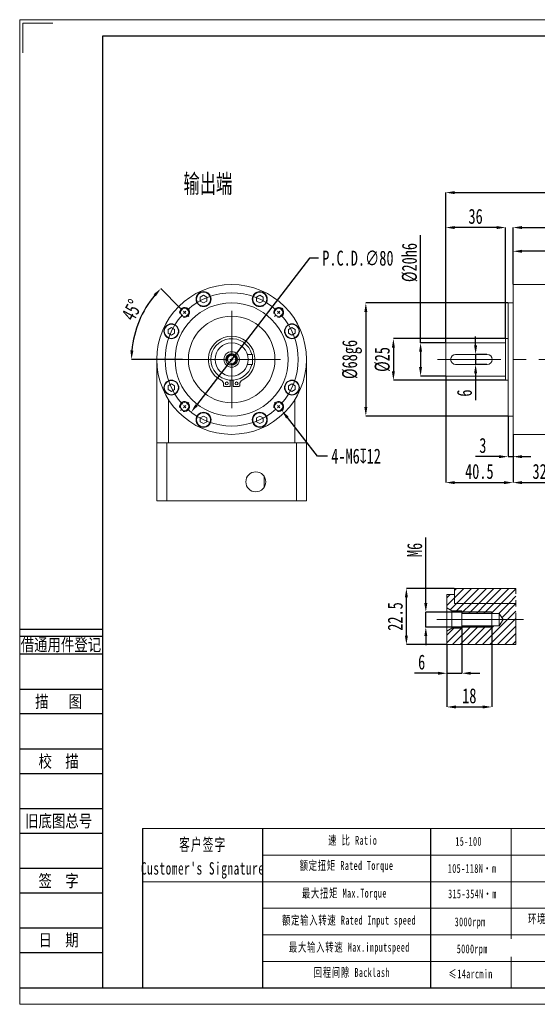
# Model space of a CAD drawing. Header units: millimetres. Extents: x 0 to 279, y 0 to 197.
# Tile 1 of 4: x 0 to 104, y 0 to 197. Entities that reach past the tile are written whole.
import ezdxf
from ezdxf.enums import TextEntityAlignment as Align

# ---------------------------------------------------------------- set-up
doc = ezdxf.new("R2010")
doc.units = ezdxf.units.MM
for name, pattern in [('CENTER2', [28.575, 19.05, -3.175, 3.175, -3.175]), ('CENTERX2', [20.32, 12.7, -2.54, 2.54, -2.54]), ('PHANTOM', [12.7, 6.35, -1.27, 1.27, -1.27, 1.27, -1.27])]:
    doc.linetypes.add(name, pattern=pattern)
for name, color, linetype in [('2细线层', 4, 'Continuous'), ('3中心线层', 1, 'CENTER2'), ('6文字层', 3, 'Continuous'), ('7标注层', 4, 'Continuous')]:
    doc.layers.add(name, color=color, linetype=linetype)
doc.layers.add('SLD-0', color=7, linetype='Continuous', lineweight=18)
doc.layers.add('图框_外框线', color=7, linetype='Continuous', lineweight=18)
doc.styles.add('SLDTEXTSTYLE0', font='TXT', dxfattribs={"width": 0.7, "bigfont": 'bigfont'})
doc.styles.add('SLDTEXTSTYLE1', font='TXT', dxfattribs={"width": 0.7})
doc.styles.add('宋体', font='txt', dxfattribs={"width": 0.8})
doc.styles.add('标准', font='txt', dxfattribs={"width": 0.667})
doc.dimstyles.new('SLDDIMSTYLE0', dxfattribs={"dimtxt": 3, "dimasz": 1.8, "dimexe": 0, "dimexo": 0.0625, "dimgap": 0.75, "dimtad": 0, "dimtih": 1, "dimtoh": 1, "dimlfac": 3, "dimrnd": 1e-09, "dimzin": 12, "dimdsep": 46, "dimtxsty": 'SLDTEXTSTYLE1', "dimsah": 1, "dimcen": 0, "dimadec": 0, "dimazin": 3, "dimtfac": 1, "dimtofl": 0, "dimtmove": 0, "dimatfit": 3, "dimfxl": 1, "dimfrac": 2, "dimtolj": 1, "dimtzin": 12, "dimarcsym": 0})
doc.dimstyles.new('SLDDIMSTYLE1', dxfattribs={"dimtxt": 3, "dimasz": 1.8, "dimexe": 0, "dimexo": 0.0625, "dimgap": 0.75, "dimtad": 1, "dimdec": 4, "dimlfac": 3, "dimzin": 12, "dimdsep": 46, "dimtxsty": 'SLDTEXTSTYLE1', "dimsah": 1, "dimcen": 0.09, "dimazin": 3, "dimtfac": 1, "dimtofl": 0, "dimtmove": 0, "dimatfit": 3, "dimfxl": 1, "dimfrac": 2, "dimtolj": 1, "dimtzin": 12, "dimarcsym": 0})
doc.dimstyles.new('SLDDIMSTYLE11', dxfattribs={"dimtxt": 3, "dimasz": 1.8, "dimexe": 0, "dimexo": 0.0625, "dimgap": 0.75, "dimtad": 1, "dimlfac": 2, "dimrnd": 1e-09, "dimzin": 12, "dimdsep": 46, "dimtxsty": 'SLDTEXTSTYLE1', "dimsah": 1, "dimcen": 0.09, "dimadec": 0, "dimazin": 3, "dimtfac": 1, "dimtmove": 0, "dimatfit": 0, "dimfxl": 1, "dimfrac": 2, "dimtolj": 1, "dimtzin": 12, "dimarcsym": 0})
doc.dimstyles.new('SLDDIMSTYLE12', dxfattribs={"dimtxt": 3, "dimasz": 1.8, "dimexe": 0, "dimexo": 0.0625, "dimgap": 0.75, "dimtad": 1, "dimlfac": 2, "dimrnd": 1e-09, "dimzin": 12, "dimdsep": 46, "dimtxsty": 'SLDTEXTSTYLE1', "dimsah": 1, "dimcen": 0.09, "dimadec": 0, "dimazin": 3, "dimtfac": 1, "dimtofl": 0, "dimtmove": 0, "dimatfit": 3, "dimfxl": 1, "dimfrac": 2, "dimtolj": 1, "dimtzin": 12, "dimarcsym": 0})
doc.dimstyles.new('SLDDIMSTYLE2', dxfattribs={"dimtxt": 3, "dimasz": 1.8, "dimexe": 0, "dimexo": 0.0625, "dimgap": 0.75, "dimtad": 0, "dimtih": 1, "dimtoh": 1, "dimlfac": 3, "dimrnd": 1e-09, "dimzin": 12, "dimdsep": 46, "dimtxsty": 'SLDTEXTSTYLE1', "dimsah": 1, "dimcen": 0, "dimadec": 0, "dimazin": 3, "dimtfac": 1, "dimtofl": 0, "dimtmove": 0, "dimatfit": 3, "dimfxl": 1, "dimfrac": 2, "dimtolj": 1, "dimtzin": 12, "dimarcsym": 0})
doc.dimstyles.new('SLDDIMSTYLE3', dxfattribs={"dimtxt": 3, "dimasz": 1.8, "dimexe": 0, "dimexo": 0.0625, "dimgap": 0.75, "dimtad": 1, "dimlfac": 3, "dimrnd": 1e-09, "dimzin": 12, "dimdsep": 46, "dimtxsty": 'SLDTEXTSTYLE1', "dimsah": 1, "dimcen": 0.09, "dimadec": 0, "dimazin": 3, "dimtfac": 1, "dimtofl": 0, "dimtmove": 0, "dimatfit": 3, "dimfxl": 1, "dimfrac": 2, "dimtolj": 1, "dimtzin": 12, "dimarcsym": 0})
doc.dimstyles.new('SLDDIMSTYLE4', dxfattribs={"dimtxt": 3, "dimasz": 1.8, "dimexe": 0, "dimexo": 0.0625, "dimgap": 0.75, "dimtad": 1, "dimlfac": 3, "dimrnd": 1e-09, "dimzin": 12, "dimdsep": 46, "dimtxsty": 'SLDTEXTSTYLE1', "dimsah": 1, "dimcen": 0.09, "dimadec": 0, "dimazin": 3, "dimtfac": 1, "dimtofl": 0, "dimtmove": 0, "dimatfit": 3, "dimfxl": 1, "dimfrac": 2, "dimtolj": 1, "dimarcsym": 0})
doc.dimstyles.new('SLDDIMSTYLE5', dxfattribs={"dimtxt": 3, "dimasz": 1.8, "dimexe": 0, "dimexo": 0.0625, "dimgap": 0.75, "dimtad": 1, "dimlfac": 3, "dimrnd": 1e-09, "dimzin": 12, "dimdsep": 46, "dimtxsty": 'SLDTEXTSTYLE1', "dimsah": 1, "dimcen": 0.09, "dimadec": 0, "dimazin": 3, "dimtfac": 1, "dimtofl": 0, "dimtmove": 0, "dimatfit": 3, "dimfxl": 1, "dimfrac": 2, "dimtolj": 1, "dimarcsym": 0})
doc.dimstyles.new('SLDDIMSTYLE6', dxfattribs={"dimtxt": 3, "dimasz": 1.8, "dimexe": 0, "dimexo": 0.0625, "dimgap": 0.75, "dimtad": 1, "dimlfac": 3, "dimrnd": 1e-09, "dimzin": 12, "dimdsep": 46, "dimtxsty": 'SLDTEXTSTYLE1', "dimsah": 1, "dimcen": 0.09, "dimadec": 0, "dimazin": 3, "dimtfac": 1, "dimtmove": 0, "dimatfit": 0, "dimfxl": 1, "dimfrac": 2, "dimtolj": 1, "dimtzin": 12, "dimarcsym": 0})

# ---------------------------------------------------------------- blocks, each defined once
blk = doc.blocks.new('*D63')
at = {"layer": '6文字层', "color": 0, "lineweight": -2}
for p, q in [((59.68, 109.77), (53.64, 117.48)), ((61.69, 109.77), (59.68, 109.77))]:
    blk.add_line(p, q, dxfattribs=at)
at = {"layer": '6文字层', "color": 0}
blk.add_solid([(53.87, 117.66), (53.4, 117.29), (52.53, 118.9)], dxfattribs=at)
at = {"layer": 'Defpoints', "color": 0}
for p in [(51.29, 120.47), (52.53, 118.9)]:
    blk.add_point(p, dxfattribs=at)
at = {"layer": '6文字层', "color": 0, "insert": (62.44, 111.27), "char_height": 3, "attachment_point": 1, "style": 'SLDTEXTSTYLE1'}
blk.add_mtext('\\A1;4-M6{\\fGDT;x}12', dxfattribs=at)
blk = doc.blocks.new('*D64')
at = {"layer": '6文字层', "color": 0, "lineweight": -2}
for p, q in [((32.19, 139.41), (28.29, 143.3)), ((32.66, 129.11), (22.41, 129.11))]:
    blk.add_line(p, q, dxfattribs=at)
blk.add_arc((42.48, 129.11), 20.07, 140.1399, 174.8601, dxfattribs=at)
at = {"layer": '6文字层', "color": 0}
for points in [[(27.3, 141.77), (26.85, 142.18), (28.29, 143.3)], [(22.19, 130.92), (22.79, 130.9), (22.41, 129.11)]]:
    blk.add_solid(points, dxfattribs=at)
at = {"layer": 'Defpoints', "color": 0}
for p in [(32.23, 139.36), (33.88, 137.71), (23.09, 134.31), (32.72, 129.11), (52.24, 129.11)]:
    blk.add_point(p, dxfattribs=at)
at = {"layer": '6文字层', "color": 0, "insert": (20.24, 137.99), "char_height": 3, "attachment_point": 1, "rotation": 62.3678, "style": 'SLDTEXTSTYLE1'}
blk.add_mtext('\\A1;45%%d', dxfattribs=at)
blk = doc.blocks.new('*D65')
at = {"layer": '6文字层', "color": 0, "lineweight": -2}
for p, q in [((58.09, 149.4), (35.45, 119.97)), ((59.89, 149.4), (58.09, 149.4))]:
    blk.add_line(p, q, dxfattribs=at)
at = {"layer": '6文字层', "color": 0}
blk.add_solid([(35.21, 120.15), (35.69, 119.79), (34.35, 118.54)], dxfattribs=at)
at = {"layer": 'Defpoints', "color": 0}
for p in [(50.61, 139.68), (34.35, 118.54)]:
    blk.add_point(p, dxfattribs=at)
at = {"layer": '6文字层', "color": 0, "insert": (60.64, 150.9), "char_height": 3, "attachment_point": 1, "style": 'SLDTEXTSTYLE1'}
blk.add_mtext('\\A1;P.C.D.∅80', dxfattribs=at)
blk = doc.blocks.new('SW_CENTERMARKSYMBOL_0')
at = {"layer": 'SLD-0', "color": 0}
for p, q in [((-0.47, 0.47), (-0.82, 0.82)), ((0, 0), (-0.24, 0.24)), ((0, 0), (0.24, -0.24)), ((9.43, -8.76), (9.43, 0.33)), ((18.86, 0), (18.62, -0.24)), ((18.86, 0), (19.09, 0.24)), ((19.33, 0.47), (19.68, 0.82)), ((0.47, -0.47), (0.82, -0.82)), ((18.38, -0.47), (18.03, -0.82)), ((8.76, -9.43), (-0.33, -9.43)), ((9.43, -9.43), (9.09, -9.43)), ((9.43, -9.43), (9.43, -9.09)), ((9.43, -9.43), (9.43, -9.76)), ((9.43, -9.43), (9.76, -9.43)), ((10.09, -9.43), (19.19, -9.43)), ((9.43, -10.09), (9.43, -19.19)), ((-0.47, -19.33), (-0.82, -19.68)), ((0, -18.86), (-0.24, -19.09)), ((0, -18.86), (0.24, -18.62)), ((0.47, -18.38), (0.82, -18.03)), ((18.38, -18.38), (18.03, -18.03)), ((18.86, -18.86), (18.62, -18.62)), ((18.86, -18.86), (19.09, -19.09)), ((19.33, -19.33), (19.68, -19.68))]:
    blk.add_line(p, q, dxfattribs=at)
for start, end in [(47.8648, 132.1352), (133.5676, 135), (45, 46.4324), (43.5676, 45), (137.8648, 222.1352), (135, 136.4324), (317.8648, 42.1352), (223.5676, 225), (225, 226.4324), (227.8648, 312.1352), (313.5676, 315), (315, 316.4324)]:
    blk.add_arc((9.43, -9.43), 13.33, start, end, dxfattribs=at)
blk = doc.blocks.new('*D66')
at = {"layer": '6文字层', "color": 0, "lineweight": -2}
for p, q in [((85.37, 132.51), (85.37, 162.52)), ((87.17, 162.52), (154.24, 162.52)), ((156.04, 116.8), (156.04, 162.52))]:
    blk.add_line(p, q, dxfattribs=at)
at = {"layer": '6文字层', "color": 0}
for points in [[(87.17, 162.82), (87.17, 162.22), (85.37, 162.52)], [(154.24, 162.22), (154.24, 162.82), (156.04, 162.52)]]:
    blk.add_solid(points, dxfattribs=at)
at = {"layer": 'Defpoints', "color": 0}
for p in [(156.04, 162.52), (85.37, 132.44), (156.04, 116.74)]:
    blk.add_point(p, dxfattribs=at)
at = {"layer": '6文字层', "color": 0, "insert": (120.7, 166.27), "char_height": 3, "attachment_point": 2, "style": 'SLDTEXTSTYLE1'}
blk.add_mtext('\\A1;212', dxfattribs=at)
blk = doc.blocks.new('*D67')
at = {"layer": '6文字层', "color": 0, "lineweight": -2}
for p, q in [((98.87, 144.17), (98.87, 150.77)), ((122.9, 150.77), (100.67, 150.77)), ((124.7, 144.17), (124.7, 150.77))]:
    blk.add_line(p, q, dxfattribs=at)
at = {"layer": '6文字层', "color": 0}
for points in [[(100.67, 151.07), (100.67, 150.47), (98.87, 150.77)], [(122.9, 150.47), (122.9, 151.07), (124.7, 150.77)]]:
    blk.add_solid(points, dxfattribs=at)
at = {"layer": 'Defpoints', "color": 0}
for p in [(98.87, 150.77), (98.87, 144.11), (124.7, 144.11)]:
    blk.add_point(p, dxfattribs=at)
at = {"layer": '6文字层', "color": 0, "insert": (111.79, 154.52), "char_height": 3, "attachment_point": 2, "style": 'SLDTEXTSTYLE1'}
blk.add_mtext('\\A1;77.5', dxfattribs=at)
blk = doc.blocks.new('*D68')
at = {"layer": '6文字层', "color": 0, "lineweight": -2}
for p, q in [((98.87, 144.17), (98.87, 155.52)), ((100.67, 155.52), (154.24, 155.52)), ((156.04, 116.8), (156.04, 155.52))]:
    blk.add_line(p, q, dxfattribs=at)
at = {"layer": '6文字层', "color": 0}
for points in [[(100.67, 155.82), (100.67, 155.22), (98.87, 155.52)], [(154.24, 155.22), (154.24, 155.82), (156.04, 155.52)]]:
    blk.add_solid(points, dxfattribs=at)
at = {"layer": 'Defpoints', "color": 0}
for p in [(156.04, 155.52), (98.87, 144.11), (156.04, 116.74)]:
    blk.add_point(p, dxfattribs=at)
at = {"layer": '6文字层', "color": 0, "insert": (127.45, 159.27), "char_height": 3, "attachment_point": 2, "style": 'SLDTEXTSTYLE1'}
blk.add_mtext('\\A1;171.5', dxfattribs=at)
blk = doc.blocks.new('*D69')
at = {"layer": '6文字层', "color": 0, "lineweight": -2}
for p, q in [((85.37, 132.51), (85.37, 155.52)), ((95.57, 155.52), (87.17, 155.52)), ((97.37, 133.34), (97.37, 155.52))]:
    blk.add_line(p, q, dxfattribs=at)
at = {"layer": '6文字层', "color": 0}
for points in [[(87.17, 155.82), (87.17, 155.22), (85.37, 155.52)], [(95.57, 155.22), (95.57, 155.82), (97.37, 155.52)]]:
    blk.add_solid(points, dxfattribs=at)
at = {"layer": 'Defpoints', "color": 0}
for p in [(85.37, 155.52), (85.37, 132.44), (97.37, 133.28)]:
    blk.add_point(p, dxfattribs=at)
at = {"layer": '6文字层', "color": 0, "insert": (91.37, 159.27), "char_height": 3, "attachment_point": 2, "style": 'SLDTEXTSTYLE1'}
blk.add_mtext('\\A1;36', dxfattribs=at)
blk = doc.blocks.new('*D70')
at = {"layer": '6文字层', "color": 0, "lineweight": -2}
for p, q in [((80.34, 132.44), (80.34, 153.99)), ((85.31, 132.44), (80.34, 132.44)), ((80.34, 130.64), (80.34, 127.58)), ((85.31, 125.78), (80.34, 125.78))]:
    blk.add_line(p, q, dxfattribs=at)
at = {"layer": '6文字层', "color": 0}
for points in [[(80.64, 130.64), (80.04, 130.64), (80.34, 132.44)], [(80.04, 127.58), (80.64, 127.58), (80.34, 125.78)]]:
    blk.add_solid(points, dxfattribs=at)
at = {"layer": 'Defpoints', "color": 0}
for p in [(85.37, 132.44), (80.34, 125.78), (85.37, 125.78)]:
    blk.add_point(p, dxfattribs=at)
at = {"layer": '6文字层', "color": 0, "insert": (76.59, 148.52), "char_height": 3, "attachment_point": 2, "rotation": 90, "style": 'SLDTEXTSTYLE1'}
blk.add_mtext('\\A1;%%c20h6', dxfattribs=at)
blk = doc.blocks.new('*D71')
at = {"layer": '6文字层', "color": 0, "lineweight": -2}
for p, q in [((97.31, 133.28), (74.89, 133.28)), ((74.89, 131.48), (74.89, 126.74)), ((97.31, 124.94), (74.89, 124.94))]:
    blk.add_line(p, q, dxfattribs=at)
at = {"layer": '6文字层', "color": 0}
for points in [[(75.19, 131.48), (74.59, 131.48), (74.89, 133.28)], [(74.59, 126.74), (75.19, 126.74), (74.89, 124.94)]]:
    blk.add_solid(points, dxfattribs=at)
at = {"layer": 'Defpoints', "color": 0}
for p in [(97.37, 133.28), (74.89, 124.94), (97.37, 124.94)]:
    blk.add_point(p, dxfattribs=at)
at = {"layer": '6文字层', "color": 0, "insert": (71.14, 129.11), "char_height": 3, "attachment_point": 2, "rotation": 90, "style": 'SLDTEXTSTYLE1'}
blk.add_mtext('\\A1;%%c25', dxfattribs=at)
blk = doc.blocks.new('*D72')
at = {"layer": '6文字层', "color": 0, "lineweight": -2}
for p, q in [((97.81, 140.44), (69.37, 140.44)), ((69.37, 138.64), (69.37, 119.58)), ((97.81, 117.78), (69.37, 117.78))]:
    blk.add_line(p, q, dxfattribs=at)
at = {"layer": '6文字层', "color": 0}
for points in [[(69.67, 138.64), (69.07, 138.64), (69.37, 140.44)], [(69.07, 119.58), (69.67, 119.58), (69.37, 117.78)]]:
    blk.add_solid(points, dxfattribs=at)
at = {"layer": 'Defpoints', "color": 0}
for p in [(97.87, 140.44), (69.37, 117.78), (97.87, 117.78)]:
    blk.add_point(p, dxfattribs=at)
at = {"layer": '6文字层', "color": 0, "insert": (64.62, 129.11), "char_height": 3, "attachment_point": 2, "rotation": 90, "style": 'SLDTEXTSTYLE1'}
blk.add_mtext('\\A1;%%c68g6', dxfattribs=at)
blk = doc.blocks.new('*D73')
at = {"layer": '6文字层', "color": 0, "lineweight": -2}
for p, q in [((97.87, 117.72), (97.87, 109.65)), ((98.87, 114.05), (98.87, 109.65)), ((96.07, 109.65), (91.37, 109.65)), ((97.87, 109.65), (98.87, 109.65)), ((100.67, 109.65), (102.47, 109.65))]:
    blk.add_line(p, q, dxfattribs=at)
at = {"layer": '6文字层', "color": 0}
for points in [[(96.07, 109.35), (96.07, 109.95), (97.87, 109.65)], [(100.67, 109.95), (100.67, 109.35), (98.87, 109.65)]]:
    blk.add_solid(points, dxfattribs=at)
at = {"layer": 'Defpoints', "color": 0}
for p in [(97.87, 117.78), (98.87, 114.11), (98.87, 109.65)]:
    blk.add_point(p, dxfattribs=at)
at = {"layer": '6文字层', "color": 0, "insert": (92.82, 113.4), "char_height": 3, "attachment_point": 2, "style": 'SLDTEXTSTYLE1'}
blk.add_mtext('\\A1;3', dxfattribs=at)
blk = doc.blocks.new('*D74')
at = {"layer": '6文字层', "color": 0, "lineweight": -2}
for p, q in [((85.37, 125.72), (85.37, 104.45)), ((98.87, 114.05), (98.87, 104.45)), ((87.17, 104.45), (97.07, 104.45))]:
    blk.add_line(p, q, dxfattribs=at)
at = {"layer": '6文字层', "color": 0}
for points in [[(87.17, 104.75), (87.17, 104.15), (85.37, 104.45)], [(97.07, 104.15), (97.07, 104.75), (98.87, 104.45)]]:
    blk.add_solid(points, dxfattribs=at)
at = {"layer": 'Defpoints', "color": 0}
for p in [(85.37, 125.78), (98.87, 114.11), (98.87, 104.45)]:
    blk.add_point(p, dxfattribs=at)
at = {"layer": '6文字层', "color": 0, "insert": (92.12, 108.2), "char_height": 3, "attachment_point": 2, "style": 'SLDTEXTSTYLE1'}
blk.add_mtext('\\A1;40.5', dxfattribs=at)
blk = doc.blocks.new('*D75')
at = {"layer": '6文字层', "color": 0, "lineweight": -2}
for p, q in [((98.87, 114.05), (98.87, 104.45)), ((109.54, 114.05), (109.54, 104.45)), ((100.67, 104.45), (107.74, 104.45))]:
    blk.add_line(p, q, dxfattribs=at)
at = {"layer": '6文字层', "color": 0}
for points in [[(100.67, 104.75), (100.67, 104.15), (98.87, 104.45)], [(107.74, 104.15), (107.74, 104.75), (109.54, 104.45)]]:
    blk.add_solid(points, dxfattribs=at)
at = {"layer": 'Defpoints', "color": 0}
for p in [(98.87, 114.11), (109.54, 114.11), (109.54, 104.45)]:
    blk.add_point(p, dxfattribs=at)
at = {"layer": '6文字层', "color": 0, "insert": (104.2, 108.2), "char_height": 3, "attachment_point": 2, "style": 'SLDTEXTSTYLE1'}
blk.add_mtext('\\A1;32', dxfattribs=at)
blk = doc.blocks.new('*D84')
at = {"layer": '6文字层', "color": 0, "lineweight": -2}
for p, q in [((91.37, 131.91), (91.37, 133.71)), ((93.64, 130.11), (91.37, 130.11)), ((91.37, 130.11), (91.37, 128.11)), ((93.64, 128.11), (91.37, 128.11)), ((91.37, 126.31), (91.37, 120.93))]:
    blk.add_line(p, q, dxfattribs=at)
at = {"layer": '6文字层', "color": 0}
for points in [[(91.07, 131.91), (91.67, 131.91), (91.37, 130.11)], [(91.67, 126.31), (91.07, 126.31), (91.37, 128.11)]]:
    blk.add_solid(points, dxfattribs=at)
at = {"layer": 'Defpoints', "color": 0}
for p in [(93.7, 130.11), (91.37, 128.11), (93.7, 128.11)]:
    blk.add_point(p, dxfattribs=at)
at = {"layer": '6文字层', "color": 0, "insert": (87.62, 122.38), "char_height": 3, "attachment_point": 2, "rotation": 90, "style": 'SLDTEXTSTYLE1'}
blk.add_mtext('\\A1;6', dxfattribs=at)
blk = doc.blocks.new('SW_HATCH_0')
at = {"color": 0, "linetype": 'Continuous', "lineweight": 0}
for p, q in [((0, 0), (-0.67, -0.67)), ((1.25, 1.25), (0.83, 0.83)), ((2.75, 1.25), (0.83, -0.67)), ((4.24, 1.25), (1.24, -1.75)), ((5.74, 1.25), (2.74, -1.75)), ((7.24, 1.25), (4.24, -1.75)), ((8.73, 1.25), (5.73, -1.75)), ((10.23, 1.25), (7.23, -1.75)), ((11.73, 1.25), (8.73, -1.75)), ((13.16, 1.19), (10.22, -1.75)), ((0.83, -0.67), (-0.67, -2.17)), ((1.24, -1.75), (-0.04, -3.04)), ((2.74, -1.75), (1.24, -3.25)), ((4.24, -1.75), (2.33, -3.66)), ((5.73, -1.75), (3.73, -3.75)), ((7.23, -1.75), (5.23, -3.75)), ((8.73, -1.75), (6.73, -3.75)), ((10.22, -1.75), (8.22, -3.75)), ((11.72, -1.75), (9.72, -3.75)), ((13.16, -1.8), (10.35, -4.62)), ((13.16, -0.31), (11.72, -1.75)), ((13.16, -3.3), (6.46, -10)), ((13.16, -4.8), (7.96, -10)), ((0.73, -6.75), (-0.67, -8.15)), ((2.23, -6.75), (-0.67, -9.65)), ((4.23, -6.25), (0.48, -10)), ((5.72, -6.25), (1.97, -10)), ((2.73, -6.25), (2.33, -6.65)), ((7.22, -6.25), (3.47, -10)), ((8.72, -6.25), (4.97, -10)), ((13.16, -6.29), (9.46, -10)), ((13.16, -7.79), (10.95, -10)), ((13.16, -9.29), (12.45, -10))]:
    blk.add_line(p, q, dxfattribs=at)
blk = doc.blocks.new('*D93')
at = {"layer": '6文字层', "color": 0, "lineweight": -2}
for p, q in [((88.61, 75.22), (88.61, 66.28)), ((85.61, 71.97), (85.61, 66.28)), ((83.81, 66.28), (79.11, 66.28)), ((85.61, 66.28), (88.61, 66.28)), ((90.41, 66.28), (92.21, 66.28))]:
    blk.add_line(p, q, dxfattribs=at)
at = {"layer": '6文字层', "color": 0}
for points in [[(83.81, 65.98), (83.81, 66.58), (85.61, 66.28)], [(90.41, 66.58), (90.41, 65.98), (88.61, 66.28)]]:
    blk.add_solid(points, dxfattribs=at)
at = {"layer": 'Defpoints', "color": 0}
for p in [(88.61, 75.28), (85.61, 72.03), (88.61, 66.28)]:
    blk.add_point(p, dxfattribs=at)
at = {"layer": '6文字层', "color": 0, "insert": (80.56, 70.03), "char_height": 3, "attachment_point": 2, "style": 'SLDTEXTSTYLE1'}
blk.add_mtext('\\A1;6', dxfattribs=at)
blk = doc.blocks.new('*D94')
at = {"layer": '6文字层', "color": 0, "lineweight": -2}
for p, q in [((94.61, 75.47), (94.61, 59.53)), ((85.61, 71.97), (85.61, 59.53)), ((87.41, 59.53), (92.81, 59.53))]:
    blk.add_line(p, q, dxfattribs=at)
at = {"layer": '6文字层', "color": 0}
for points in [[(87.41, 59.83), (87.41, 59.23), (85.61, 59.53)], [(92.81, 59.23), (92.81, 59.83), (94.61, 59.53)]]:
    blk.add_solid(points, dxfattribs=at)
at = {"layer": 'Defpoints', "color": 0}
for p in [(94.61, 75.53), (85.61, 72.03), (94.61, 59.53)]:
    blk.add_point(p, dxfattribs=at)
at = {"layer": '6文字层', "color": 0, "insert": (90.11, 63.28), "char_height": 3, "attachment_point": 2, "style": 'SLDTEXTSTYLE1'}
blk.add_mtext('\\A1;18', dxfattribs=at)
blk = doc.blocks.new('*D95')
at = {"layer": '6文字层', "color": 0, "lineweight": -2}
for p, q in [((87.05, 83.28), (77.5, 83.28)), ((77.5, 73.83), (77.5, 81.48)), ((85.55, 72.03), (77.5, 72.03))]:
    blk.add_line(p, q, dxfattribs=at)
at = {"layer": '6文字层', "color": 0}
for points in [[(77.8, 81.48), (77.2, 81.48), (77.5, 83.28)], [(77.2, 73.83), (77.8, 73.83), (77.5, 72.03)]]:
    blk.add_solid(points, dxfattribs=at)
at = {"layer": 'Defpoints', "color": 0}
for p in [(77.5, 83.28), (87.11, 83.28), (85.61, 72.03)]:
    blk.add_point(p, dxfattribs=at)
at = {"layer": '6文字层', "color": 0, "insert": (73.75, 77.65), "char_height": 3, "attachment_point": 2, "rotation": 90, "style": 'SLDTEXTSTYLE1'}
blk.add_mtext('\\A1;22.5', dxfattribs=at)
blk = doc.blocks.new('*D96')
at = {"layer": '6文字层', "color": 0, "lineweight": -2}
for p, q in [((81.39, 80.33), (81.39, 93.47)), ((94.55, 78.53), (81.39, 78.53)), ((81.39, 75.53), (81.39, 78.53)), ((94.55, 75.53), (81.39, 75.53)), ((81.39, 73.73), (81.39, 71.93))]:
    blk.add_line(p, q, dxfattribs=at)
at = {"layer": '6文字层', "color": 0}
for points in [[(81.09, 80.33), (81.69, 80.33), (81.39, 78.53)], [(81.69, 73.73), (81.09, 73.73), (81.39, 75.53)]]:
    blk.add_solid(points, dxfattribs=at)
at = {"layer": 'Defpoints', "color": 0}
for p in [(81.39, 78.53), (94.61, 78.53), (94.61, 75.53)]:
    blk.add_point(p, dxfattribs=at)
at = {"layer": '6文字层', "color": 0, "insert": (77.64, 90.97), "char_height": 3, "attachment_point": 2, "rotation": 90, "style": 'SLDTEXTSTYLE1'}
blk.add_mtext('\\A1;M6', dxfattribs=at)

msp = doc.modelspace()

# ---------------------------------------------------------------- linework, layer by layer
at = {"color": 7, "linetype": 'Continuous', "lineweight": 15}
for p, q in [((109.538048, 144.111312), (98.871382, 144.111312)), ((98.871382, 144.111312), (98.871382, 114.111312)), ((36.186831, 141.577083), (36.847897, 141.958749)), ((36.847897, 141.958749), (37.508964, 141.577083)), ((48.117718, 141.958749), (47.456652, 141.577083)), ((48.778784, 141.577083), (48.117718, 141.958749)), ((36.186831, 140.813749), (36.186831, 141.577083)), ((36.847897, 140.432083), (36.186831, 140.813749)), ((37.508964, 140.813749), (36.847897, 140.432083)), ((37.508964, 141.577083), (37.508964, 140.813749)), ((47.456652, 141.577083), (47.456652, 140.813749)), ((47.456652, 140.813749), (48.117718, 140.432083)), ((48.117718, 140.432083), (48.778784, 140.813749)), ((48.778784, 140.813749), (48.778784, 141.577083)), ((98.871382, 140.444646), (97.871382, 140.444646)), ((97.871382, 129.111312), (97.871382, 140.444646)), ((29.737638, 135.127889), (30.398704, 135.509556)), ((29.737638, 134.364556), (29.737638, 135.127889)), ((30.398704, 133.982889), (29.737638, 134.364556)), ((30.398704, 135.509556), (31.05977, 135.127889)), ((31.05977, 134.364556), (30.398704, 133.982889)), ((31.05977, 135.127889), (31.05977, 134.364556)), ((54.566911, 135.509556), (53.905845, 135.127889)), ((53.905845, 135.127889), (53.905845, 134.364556)), ((53.905845, 134.364556), (54.566911, 133.982889)), ((55.227977, 135.127889), (54.566911, 135.509556)), ((54.566911, 133.982889), (55.227977, 134.364556)), ((55.227977, 134.364556), (55.227977, 135.127889)), ((97.371382, 132.444646), (85.371382, 132.444646)), ((85.371382, 129.111312), (85.371382, 132.444646)), ((97.871382, 133.277979), (97.371382, 133.277979)), ((97.371382, 129.111312), (97.371382, 133.277979)), ((27.482808, 112.444646), (27.482808, 129.111312)), ((46.649474, 130.111312), (45.662605, 130.111312)), ((46.649474, 130.111312), (46.649474, 128.111312)), ((57.482808, 129.111312), (57.482808, 112.444646)), ((85.371382, 125.777979), (85.371382, 129.111312)), ((93.704715, 130.111312), (87.371382, 130.111312)), ((97.371382, 124.944646), (97.371382, 129.111312)), ((97.871382, 117.777979), (97.871382, 129.111312)), ((46.649474, 128.111312), (45.662605, 128.111312)), ((87.371382, 128.111312), (93.704715, 128.111312)), ((30.398704, 124.239735), (29.737638, 123.858069)), ((31.05977, 123.858069), (30.398704, 124.239735)), ((42.199474, 123.687623), (42.199474, 124.95429)), ((42.766141, 124.95429), (42.766141, 123.687623)), ((53.905845, 123.858069), (54.566911, 124.239735)), ((54.566911, 124.239735), (55.227977, 123.858069)), ((85.371382, 125.777979), (97.371382, 125.777979)), ((97.371382, 124.944646), (97.871382, 124.944646)), ((29.737638, 123.858069), (29.737638, 123.094735)), ((29.737638, 123.094735), (30.398704, 122.713069)), ((30.398704, 122.713069), (31.05977, 123.094735)), ((31.05977, 123.094735), (31.05977, 123.858069)), ((40.866141, 124.187137), (40.866141, 123.85429)), ((41.032808, 123.687623), (42.199474, 123.687623)), ((42.766141, 123.687623), (43.932808, 123.687623)), ((44.099474, 123.85429), (44.099474, 124.187137)), ((53.905845, 123.094735), (53.905845, 123.858069)), ((54.566911, 122.713069), (53.905845, 123.094735)), ((55.227977, 123.094735), (54.566911, 122.713069)), ((55.227977, 123.858069), (55.227977, 123.094735)), ((29.816141, 121.076665), (29.816141, 112.444646)), ((55.149474, 112.444646), (55.149474, 121.076665)), ((36.847897, 117.790542), (36.186831, 117.408875)), ((36.186831, 117.408875), (36.186831, 116.645542)), ((36.186831, 116.645542), (36.847897, 116.263875)), ((37.508964, 117.408875), (36.847897, 117.790542)), ((36.847897, 116.263875), (37.508964, 116.645542)), ((37.508964, 116.645542), (37.508964, 117.408875)), ((47.456652, 117.408875), (48.117718, 117.790542)), ((47.456652, 116.645542), (47.456652, 117.408875)), ((48.117718, 116.263875), (47.456652, 116.645542)), ((48.117718, 117.790542), (48.778784, 117.408875)), ((48.778784, 116.645542), (48.117718, 116.263875)), ((48.778784, 117.408875), (48.778784, 116.645542)), ((97.871382, 117.777979), (98.871382, 117.777979)), ((27.482808, 100.777979), (27.482808, 112.444646)), ((29.507404, 112.444646), (27.482808, 112.444646)), ((29.507404, 112.444646), (29.507404, 100.777979)), ((55.458212, 112.444646), (29.507404, 112.444646)), ((55.149474, 112.444646), (29.816141, 112.444646)), ((55.458212, 100.777979), (55.458212, 112.444646)), ((57.482808, 112.444646), (55.458212, 112.444646)), ((57.482808, 112.444646), (57.482808, 100.777979)), ((98.871382, 114.111312), (109.538048, 114.111312)), ((48.982808, 103.505771), (48.982808, 105.716854)), ((29.507404, 100.777979), (27.482808, 100.777979)), ((55.458212, 100.777979), (29.507404, 100.777979)), ((57.482808, 100.777979), (55.458212, 100.777979)), ((87.114487, 83.278335), (87.114487, 80.278335)), ((87.114487, 83.278335), (99.448834, 83.278335)), ((87.114487, 82.028335), (85.614488, 82.028335)), ((85.614488, 79.355685), (85.614488, 82.028335)), ((87.114487, 80.278335), (87.114487, 82.028335)), ((85.614488, 79.355685), (86.614486, 78.778335)), ((85.614488, 74.700985), (85.614488, 79.355685)), ((87.114487, 80.278335), (99.448834, 80.278335)), ((86.614486, 78.778335), (88.614487, 78.778335)), ((86.614486, 75.278335), (86.614486, 78.778335)), ((88.614487, 78.778335), (88.614487, 78.278335)), ((88.614487, 78.278335), (96.114487, 78.278335)), ((88.614487, 78.278335), (88.614487, 75.778335)), ((96.114487, 78.278335), (96.865565, 77.028335)), ((96.114487, 78.278335), (96.114487, 75.778335)), ((96.865565, 77.028335), (96.114487, 75.778335)), ((86.614486, 75.278335), (85.614488, 74.700985)), ((88.614487, 75.278335), (86.614486, 75.278335)), ((88.614487, 75.778335), (88.614487, 75.278335)), ((96.114487, 75.778335), (88.614487, 75.778335)), ((85.614488, 72.028335), (85.614488, 74.700985)), ((85.614488, 72.028335), (99.448834, 72.028335))]:
    msp.add_line(p, q, dxfattribs=at)
at = {"color": 7, "linetype": 'PHANTOM', "lineweight": 0}
msp.add_line((99.448834, 72.028335), (99.448834, 83.278335), dxfattribs=at)
for p, q in [((48.664632, 35.17996), (48.664632, 3.313404)), ((82.300643, 35.17996), (82.300643, 3.313404))]:
    msp.add_line(p, q)
at = {"color": 7, "linetype": 'Continuous', "lineweight": 15}
for centre, radius in [((42.482808, 129.111312), 15), ((36.847897, 141.195416), 1.5), ((36.847897, 141.195416), 1.416667), ((48.117718, 141.195416), 1.5), ((48.117718, 141.195416), 1.416667), ((42.482808, 129.111312), 11.333333), ((33.054717, 138.539403), 0.833333), ((51.910898, 138.539403), 0.833333), ((30.398704, 134.746222), 1.5), ((30.398704, 134.746222), 1.416667), ((42.482808, 129.111312), 8.666667), ((54.566911, 134.746222), 1.5), ((54.566911, 134.746222), 1.416667), ((42.482808, 129.111312), 3.333333), ((42.482808, 129.111312), 1.551567), ((42.482808, 129.111312), 1.166667), ((42.482808, 129.111312), 0.833333), ((30.398704, 123.476402), 1.5), ((30.398704, 123.476402), 1.416667), ((41.482808, 124.320957), 0.283333), ((43.482808, 124.320957), 0.283333), ((54.566911, 123.476402), 1.5), ((54.566911, 123.476402), 1.416667), ((33.054717, 119.683222), 0.833333), ((51.910898, 119.683222), 0.833333), ((36.847897, 117.027208), 1.5), ((36.847897, 117.027208), 1.416667), ((48.117718, 117.027208), 1.5), ((48.117718, 117.027208), 1.416667), ((47.316141, 104.611312), 2)]:
    msp.add_circle(centre, radius, dxfattribs=at)
for centre, radius, start, end in [((42.482808, 129.111312), 4.666667, 296.45242412, 243.54757588), ((42.482808, 129.111312), 4.166667, 13.88654036, 346.11345964), ((87.371382, 129.111312), 1, 90, 270), ((93.704715, 129.111312), 1, 270, 90), ((40.032808, 124.187137), 0.833333, 0, 63.54757588), ((44.932808, 124.187137), 0.833333, 116.45242412, 180), ((41.032808, 123.85429), 0.166667, 180, 270), ((43.932808, 123.85429), 0.166667, 270, 0)]:
    msp.add_arc(centre, radius, start, end, dxfattribs=at)
at = {"layer": '2细线层'}
for p, q in [((0.122071, 75.085131), (16.594265, 75.085131)), ((0.122071, 73.677949), (16.594265, 73.677949)), ((0.122071, 70.159994), (16.594265, 70.159994)), ((0.122071, 63.124085), (16.594265, 63.124085)), ((0.122071, 58.198948), (16.594265, 58.198948)), ((0.122071, 51.163038), (16.594265, 51.163038)), ((0.122071, 46.237902), (16.594265, 46.237902)), ((0.122071, 39.201992), (16.594265, 39.201992)), ((0.122071, 34.276855), (16.594265, 34.276855)), ((0.122071, 27.240946), (16.594265, 27.240946)), ((0.122071, 22.315809), (16.594265, 22.315809)), ((0.122071, 15.279899), (16.594265, 15.279899)), ((0.122071, 10.354763), (16.594265, 10.354763)), ((0.122071, 3.318853), (16.594265, 3.318853))]:
    msp.add_line(p, q, dxfattribs=at)
at = {"layer": '3中心线层', "linetype": 'CENTERX2', "lineweight": 0}
msp.add_line((83.701116, 129.111312), (141.038048, 129.111312), dxfattribs=at)
at = {"layer": '3中心线层', "linetype": 'CENTERX2', "lineweight": 0, "ltscale": 1.5}
msp.add_line((83.614488, 77.028335), (100.976501, 77.028335), dxfattribs=at)
at = {"layer": '7标注层', "color": 0}
msp.add_line((24.626294, 35.17996), (24.626294, 3.318853), dxfattribs=at)
at = {"layer": 'SLD-0'}
for p, q in [((88.614487, 78.528335), (94.614488, 78.528335)), ((94.614488, 75.528335), (94.614488, 78.528335)), ((88.614487, 75.528335), (94.614488, 75.528335)), ((98.507067, 35.17996), (98.507067, 3.322477))]:
    msp.add_line(p, q, dxfattribs=at)
for centre in [(33.054717, 138.539403), (51.910898, 138.539403), (42.482808, 129.111312), (33.054717, 119.683222), (51.910898, 119.683222)]:
    msp.add_arc(centre, 1, 255, 195, dxfattribs=at)
at = {"layer": '图框_外框线'}
for p, q in [((24.626294, 35.17996), (275.464799, 35.17996)), ((48.664632, 29.863922), (189.641025, 29.863922)), ((24.626294, 24.547884), (275.464799, 24.547884)), ((48.664632, 19.231846), (275.464799, 19.231846))]:
    msp.add_line(p, q, dxfattribs=at)
at = {"layer": '图框_外框线', "color": 3}
msp.add_lwpolyline([(0, 0), (278.783652, 0), (278.783652, 197.139868), (0, 197.139868)], close=True, dxfattribs=at)
msp.add_lwpolyline([(0.663771, 190.502162), (0.663771, 196.476098), (6.637706, 196.476098)], dxfattribs=at)
at = {"layer": '图框_外框线', "color": 3, "lineweight": 25}
msp.add_lwpolyline([(16.594265, 3.318853), (275.464799, 3.318853), (275.464799, 193.821015), (16.594265, 193.821015)], close=True, dxfattribs=at)

# ---------------------------------------------------------------- block references
at = {"color": 7, "linetype": 'Continuous', "lineweight": 0}
msp.add_blockref('SW_HATCH_0', (86.285603, 82.028335), dxfattribs=at)
at = {"layer": '3中心线层'}
msp.add_blockref('SW_CENTERMARKSYMBOL_0', (33.054717, 138.539403), dxfattribs=at)

# ---------------------------------------------------------------- texts
at = {"layer": '6文字层', "color": 3, "style": '宋体', "width": 0.8}
for s, p in [('借通用件登记', (8.268844, 72.012257)), ('描   图', (7.799378, 60.661516)), ('校  描', (7.799378, 48.70047)), ('旧底图总号', (7.799378, 36.739424)), ('签  字', (7.799378, 24.778377)), ('日  期', (7.803765, 12.887553))]:
    msp.add_text(s, height=2.4625684, dxfattribs=at).set_placement(p, align=Align.MIDDLE)
at = {"layer": 'SLD-0', "insert": (32.821134, 166.281043), "char_height": 4.2333333, "attachment_point": 1, "style": 'SLDTEXTSTYLE0'}
msp.add_mtext('输出端', dxfattribs=at)
at = {"layer": 'SLD-0', "color": 1, "attachment_point": 2, "line_spacing_factor": 1.15057, "style": '标准'}
for s, insert, char_height, width in [("\\T1.1;客户签字\\PCustomer's Signature", (36.686897, 33.212985), 2.4808178, 30.86162925), ('\\T1.1;速 比 Ratio', (66.742977, 33.718201), 1.77201272, 14.47895759), ('\\T1.1;\\pxqc;15-100', (89.966102, 33.513814), 1.77201272, 7.53422773), ('\\T1.1;额定扭矩 Rated Torque', (65.49742, 28.677205), 1.77201272, 31.46160021), ('{\\T1.1;105-118N·m}', (90.668915, 28.096086), 1.77201272, 14.676916), ('\\T1.1;最大扭矩 Max.Torque', (65.061475, 23.138332), 1.77201272, 20.91685014), ('{\\T1.1;315-354N·m}', (90.731795, 23.0061), 1.77201272, 17.62347328), ('\\T1.1;额定输入转速 Rated Input speed', (65.995643, 17.723926), 1.77201272, 27.80881063), ('{\\T1.1;环境温度 Enviromental Temperature}', (116.577746, 17.991598), 1.77201272, 94.652667), ('\\T1.1;3000rpm', (90.272582, 17.401591), 1.77201272, 12.20988626), ('\\T1.1;最大输入转速 Max.inputspeed ', (66.057921, 12.309523), 1.77201272, 27.96946183), ('\\T1.1;回程间隙 Backlash', (66.556143, 7.268527), 1.77201272, 22.6788333), ('{\\T1.1;≤14arcmin }', (90.371462, 6.974961), 1.77201272, 13.63117961)]:
    msp.add_mtext(s, dxfattribs=dict(at, insert=insert, char_height=char_height, width=width))

# ---------------------------------------------------------------- dimensions: what is measured, and where the dimension line sits
at = {"layer": '6文字层'}
for base, p1, p2, dimstyle, picture, middle in [((156.038048, 162.522636), (85.371382, 132.444646), (156.038048, 116.741171), 'SLDDIMSTYLE3', '*D66', (120.704715, 162.522636)), ((85.371382, 155.522636), (97.371382, 133.277979), (85.371382, 132.444646), 'SLDDIMSTYLE3', '*D69', (91.371382, 155.522636)), ((156.038048, 155.522636), (98.871382, 144.111312), (156.038048, 116.741171), 'SLDDIMSTYLE3', '*D68', (127.454715, 155.522636)), ((98.871382, 150.773385), (124.704715, 144.111312), (98.871382, 144.111312), 'SLDDIMSTYLE3', '*D67', (111.788048, 150.773385)), ((98.871382, 104.447284), (85.371382, 125.777979), (98.871382, 114.111312), 'SLDDIMSTYLE3', '*D74', (92.121382, 104.447284)), ((98.871382, 109.653622), (97.871382, 117.777979), (98.871382, 114.111312), 'SLDDIMSTYLE6', '*D73', (92.821382, 109.653622)), ((109.538048, 104.447284), (98.871382, 114.111312), (109.538048, 114.111312), 'SLDDIMSTYLE6', '*D75', (104.204715, 104.447284)), ((88.614488, 66.278703), (85.614488, 72.028335), (88.614488, 75.278335), 'SLDDIMSTYLE11', '*D93', (80.564488, 66.278703)), ((94.614488, 59.532881), (85.614488, 72.028335), (94.614488, 75.528335), 'SLDDIMSTYLE12', '*D94', (90.114488, 59.532881))]:
    dim = msp.add_linear_dim(base=base, p1=p1, p2=p2, dimstyle=dimstyle, dxfattribs=at)
    dim.commit()
    dim.dimension.update_dxf_attribs({"geometry": picture, "text_midpoint": middle, "dimtype": 160})
for base, p1, p2, text, dimstyle, picture, middle in [((80.341979, 125.777979), (85.371382, 132.444646), (85.371382, 125.777979), '%%c<>h6', 'SLDDIMSTYLE4', '*D70', (80.341979, 148.519071)), ((69.371382, 117.777979), (97.871382, 140.444646), (97.871382, 117.777979), '%%c<>g6', 'SLDDIMSTYLE5', '*D72', (69.371382, 129.111312)), ((74.886523, 124.944646), (97.371382, 133.277979), (97.371382, 124.944646), '%%c<>', 'SLDDIMSTYLE3', '*D71', (74.886523, 129.111312)), ((81.391887, 78.528335), (94.614488, 75.528335), (94.614488, 78.528335), 'M<>', 'SLDDIMSTYLE11', '*D96', (81.391887, 90.974105))]:
    dim = msp.add_linear_dim(base=base, p1=p1, p2=p2, angle=90, text=text, dimstyle=dimstyle, dxfattribs=at)
    dim.commit()
    dim.dimension.update_dxf_attribs({"geometry": picture, "text_midpoint": middle, "dimtype": 160})
dim = msp.add_diameter_dim_2p(p1=(50.612183, 139.67971), p2=(34.353432, 118.542914), text='P.C.D.<>', dimstyle='SLDDIMSTYLE2', dxfattribs=at)
dim.commit()
dim.dimension.update_dxf_attribs({"geometry": '*D65', "text_midpoint": (67.461831, 149.396945), "dimtype": 163})
dim = msp.add_angular_dim_2l(base=(23.094798, 134.306314), line1=((32.721384, 129.111312), (52.244231, 129.111312)), line2=((32.229759, 139.364361), (33.879675, 137.714445)), dimstyle='SLDDIMSTYLE1', dxfattribs=at)
dim.commit()
dim.dimension.update_dxf_attribs({"geometry": '*D64', "text_midpoint": (24.70021, 138.420565), "dimtype": 162})
for base, p1, p2, dimstyle, picture, middle in [((91.371382, 128.111312), (93.704715, 130.111312), (93.704715, 128.111312), 'SLDDIMSTYLE6', '*D84', (91.371382, 122.384777)), ((77.503966, 83.278335), (85.614488, 72.028335), (87.114487, 83.278335), 'SLDDIMSTYLE12', '*D95', (77.503966, 77.653335))]:
    dim = msp.add_linear_dim(base=base, p1=p1, p2=p2, angle=90, dimstyle=dimstyle, dxfattribs=at)
    dim.commit()
    dim.dimension.update_dxf_attribs({"geometry": picture, "text_midpoint": middle, "dimtype": 160})
dim = msp.add_diameter_dim_2p(p1=(51.293979, 120.470249), p2=(52.527817, 118.896195), text='4-M<>{\\fGDT;x}12', dimstyle='SLDDIMSTYLE0', override={"dimpost": '<>'}, dxfattribs=at)
dim.commit()
dim.dimension.update_dxf_attribs({"geometry": '*D63', "text_midpoint": (68.894131, 109.772552), "dimtype": 163})

# ---------------------------------------------------------------- next in the draw order: texts
at = {"layer": 'SLD-0', "color": 1, "insert": (142.552528, 12.215218), "char_height": 1.77201272, "width": 94.652667, "attachment_point": 2, "line_spacing_factor": 1.15057, "style": '标准', "bg_fill": 2}
msp.add_mtext('{\\T1.1;\\f宋体|b0|i0|c0|p2;0.44\\f宋体|b0|i0|c134|p2;kg.cm²}', dxfattribs=at)

# ---------------------------------------------------------------- next in the draw order: linework, layer by layer
at = {"layer": '图框_外框线'}
for p, q in [((48.664632, 13.915807), (275.464799, 13.915807)), ((48.664632, 8.599769), (275.464799, 8.599769))]:
    msp.add_line(p, q, dxfattribs=at)

# ---------------------------------------------------------------- next in the draw order: texts
at = {"layer": 'SLD-0', "color": 1, "insert": (90.695493, 11.990889), "char_height": 1.77201272, "width": 38.74649161, "attachment_point": 2, "line_spacing_factor": 1.15057, "style": '标准'}
msp.add_mtext('\\T1.1;5000rpm', dxfattribs=at)

doc.saveas('drawing.dxf')
